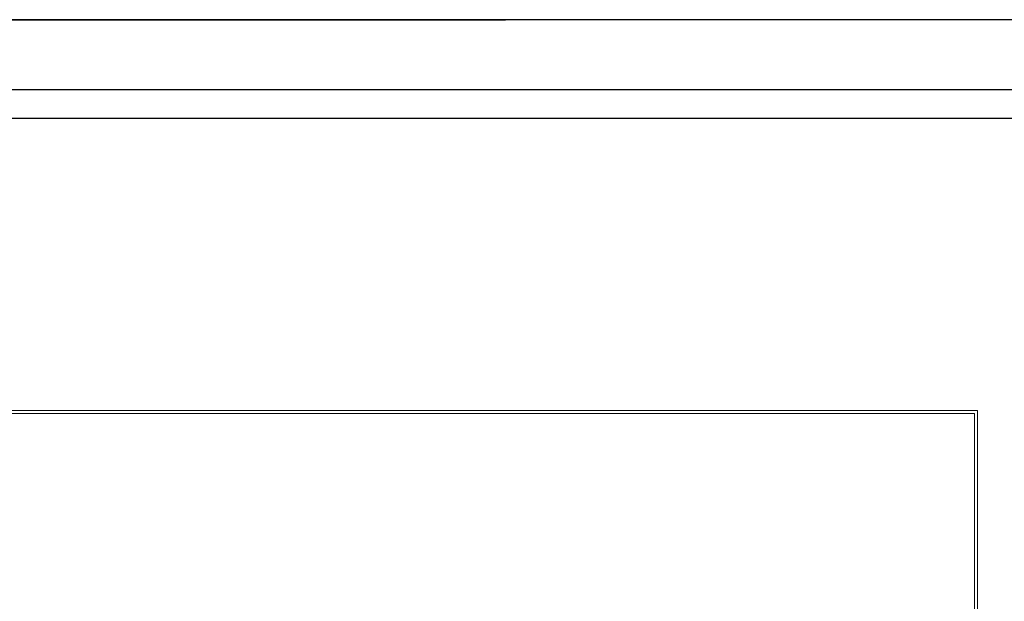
# Model space of a CAD drawing. Header units: metres. Extents: x 0 to 0.84, y 0 to 0.297.
# Tile 49 of 50: x 0.695 to 0.765, y 0.256 to 0.297. Entities that reach past the tile are written whole.
import ezdxf

# ---------------------------------------------------------------- set-up
doc = ezdxf.new("R2010")
doc.units = ezdxf.units.M
doc.linetypes.add('Teckovana 0.5x', pattern=[0.04, 0, -0.04])
doc.layers.add('Legende_ Beschreibung', color=7, linetype='Continuous', lineweight=25)
doc.layers.add('Standard', color=7, linetype='Continuous', lineweight=25)

msp = doc.modelspace()

# ---------------------------------------------------------------- linework, layer by layer
at = {"layer": 'Legende_ Beschreibung', "color": 7, "linetype": 'Continuous', "lineweight": 25, "transparency": 33554687}
msp.add_line((0.655, 0.29), (0.83, 0.29), dxfattribs=at)
at = {"layer": 'Standard', "color": 7, "linetype": 'Teckovana 0.5x', "lineweight": 35, "transparency": 33554687}
msp.add_line((0.63, 0.297), (0.84, 0.297), dxfattribs=at)
at = {"layer": 'Standard', "color": 7, "linetype": 'Continuous', "lineweight": 25, "transparency": 33554687}
for points in [[(0, 0), (0.84, 0), (0.84, 0.297), (0, 0.297), (0, 0)], [(0.005, 0.005), (0.835, 0.005), (0.835, 0.292), (0.005, 0.292), (0.005, 0.005)]]:
    msp.add_lwpolyline(points, close=True, dxfattribs=at)
at = {"layer": 'Standard', "color": 7, "linetype": 'Continuous', "lineweight": 13, "transparency": 33554687}
for points in [[(0.663102, 0.228375), (0.763568, 0.228375), (0.763568, 0.269175), (0.663102, 0.269175), (0.663102, 0.228375)], [(0.663302, 0.228575), (0.763368, 0.228575), (0.763368, 0.268975), (0.663302, 0.268975), (0.663302, 0.228575)]]:
    msp.add_lwpolyline(points, dxfattribs=at)

doc.saveas('drawing.dxf')
